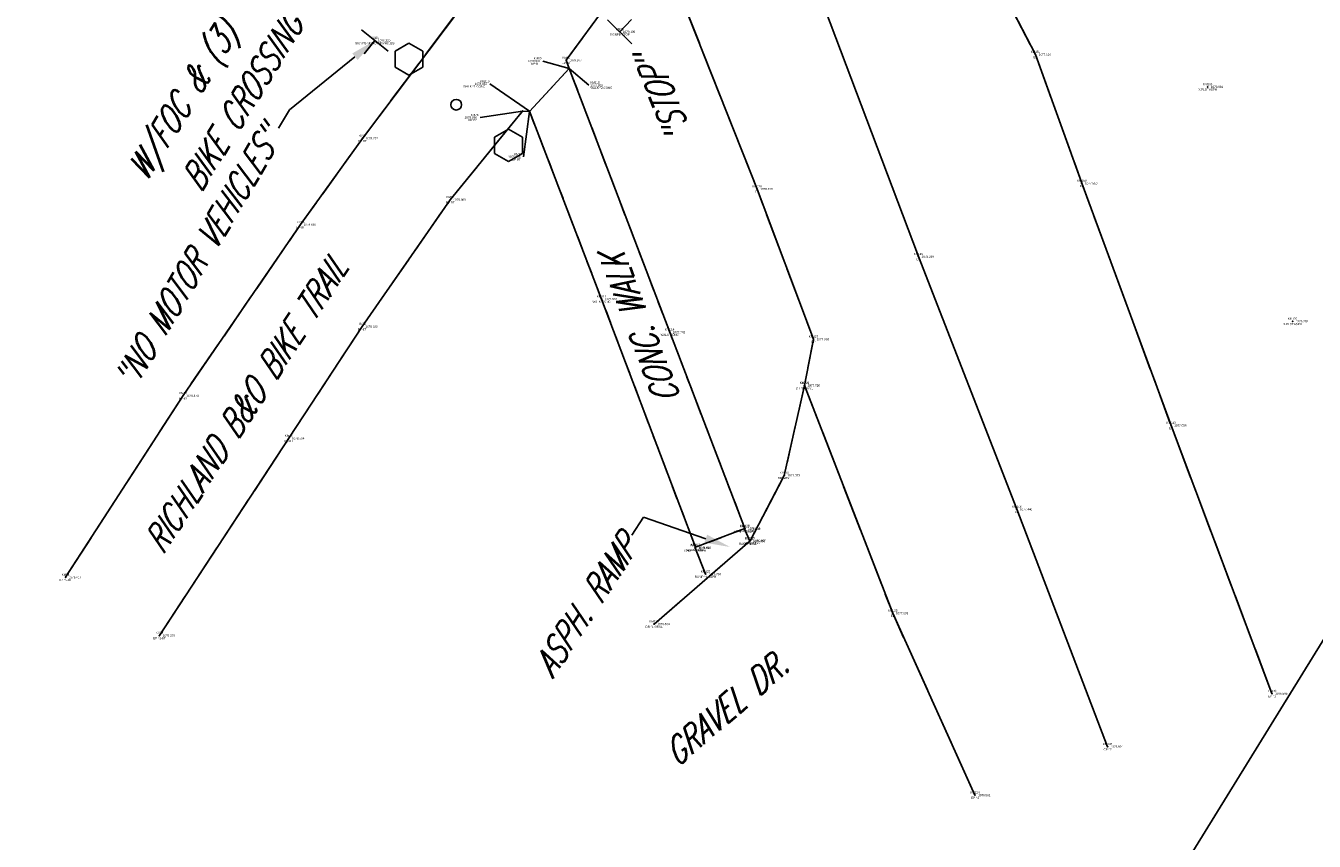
# Model space of a CAD drawing. Extents: x 0 to 213038, y 0 to 462006.
# Tile 24 of 106: x 212401 to 212521, y 396361 to 396438. Entities that reach past the tile are written whole.
import ezdxf
from ezdxf import colors
from ezdxf.entities.mleader import LeaderData, LeaderLine
from ezdxf.enums import TextEntityAlignment as Align
from ezdxf.math import Vec2, Vec3

# ---------------------------------------------------------------- set-up
doc = ezdxf.new("R2010")
doc.units = 0
doc.header["$LTSCALE"] = 20
doc.header["$MEASUREMENT"] = 0
for name, pattern in [('PV_X_DRIVE', [0.25, 0.175, -0.075]), ('PV_X_EP', [0.27, 0.22, -0.05]), ('X_Existing 2', [0.125, 0.0625, -0.0625]), ('X_Existing 3', [0.2, 0.1, -0.1])]:
    doc.linetypes.add(name, pattern=pattern)
doc.layers.get('0').update_dxf_attribs({"linetype": 'CONTINUOUS'})
for name, color, linetype in [('DR_X_TEXT', 2, 'CONTINUOUS'), ('DT_X_BREAK_LINE', 4, 'CONTINUOUS'), ('PNTDESC', 3, 'CONTINUOUS'), ('PNTELEV', 5, 'CONTINUOUS'), ('PNTNO', 7, 'CONTINUOUS'), ('PNTS_Butler Topo', 1, 'CONTINUOUS'), ('PV_X_DRIVE', 11, 'PV_X_DRIVE'), ('PV_X_EOP', 240, 'PV_X_EP'), ('PV_X_TEXT', 2, 'CONTINUOUS'), ('PV_X_WALK', 1, 'X_Existing 2'), ('RD_X_BLOCKS', 1, 'CONTINUOUS'), ('RD_X_MISC', 1, 'X_Existing 3'), ('RW_X_TEXT', 9, 'CONTINUOUS'), ('SN_X_BLOCKS', 94, 'CONTINUOUS'), ('SN_X_TEXT', 2, 'CONTINUOUS'), ('SV_X_CENTER_PAVT', 2, 'CONTINUOUS'), ('UT_X_GAS_TEXT', 2, 'CONTINUOUS'), ('UT_X_TELE_TEXT', 32, 'CONTINUOUS'), ('UT_X_TEXT', 32, 'CONTINUOUS')]:
    doc.layers.add(name, color=color, linetype=linetype)
doc.layers.add('SC_SCRATCH-5', color=5, linetype='CONTINUOUS', plot=False)
doc.styles.add('PTXT', font='TXT')
doc.styles.add('romans', font='romans.shx', dxfattribs={"width": 0.75, "oblique": 22.5})

# ---------------------------------------------------------------- blocks, each defined once
blk = doc.blocks.new('SRVPNO1')
at = {"layer": 'PNTDESC', "style": 'PTXT'}
blk.add_attdef('DESC2', text='', height=1, dxfattribs=at).set_placement((0, -1.75), align=Align.CENTER)
at = {"layer": 'PNTELEV', "style": 'PTXT'}
blk.add_attdef('ELEV2', (1.5, -0.5), '', height=1, dxfattribs=at)
at = {"layer": 'PNTNO', "style": 'PTXT'}
blk.add_attdef('PT#', text='', height=1, dxfattribs=at).set_placement((0, 0.75), align=Align.CENTER)
blk = doc.blocks.new('SGN1P')
for p, q in [((0, 0.08), (0, -0.08)), ((0, 0), (-0.08, 0))]:
    blk.add_line(p, q)
blk = doc.blocks.new('POST')
at = {"color": 32, "lineweight": -2}
for p, q in [((0, 0.075), (-0.0649, 0.0375)), ((0.0649, 0.0375), (0, 0.075)), ((-0.0649, 0.0375), (-0.0649, -0.0375)), ((0.0649, -0.0375), (0.0649, 0.0375)), ((-0.0649, -0.0375), (0, -0.075)), ((0, -0.075), (0.0649, -0.0375))]:
    blk.add_line(p, q, dxfattribs=at)

msp = doc.modelspace()

# ---------------------------------------------------------------- linework, layer by layer
at = {"layer": 'DT_X_BREAK_LINE'}
for points in [[(212517.43, 396375.09, 1076.6), (212507.98, 396400.17, 1077.06), (212499.63, 396422.82, 1077.61), (212495.29, 396434.86, 1077.87), (212490.84, 396443.46, 1078.4), (212485.6, 396451.61, 1078.68), (212480.62, 396463.46, 1078.92), (212475.35, 396478.01, 1079.05), (212471.94, 396487.05, 1079.02), (212464.86, 396504.89, 1079.08), (212458.66, 396522.53, 1079.54), (212454.68, 396536.62, 1080.19), (212453.7, 396546.17, 1080.57), (212455.15, 396553.36, 1080.61), (212449.46, 396568.14, 1081.57)], [(212489.63, 396365.59, 1076.56), (212481.93, 396382.61, 1077.01), (212473.67, 396403.92, 1077.73), (212474.51, 396408.24, 1077.97), (212469.23, 396422.28, 1078.56), (212460.68, 396443.85, 1079.03), (212455.28, 396457.01, 1079.01), (212449.05, 396473.25, 1078.84), (212444.46, 396479.29, 1078.62), (212436.86, 396484.61, 1078.89)], [(212404.5, 396385.97, 1078.42), (212415.5, 396402.96, 1078.47), (212426.49, 396418.95, 1078.67), (212432.29, 396427.02, 1078.77), (212443.09, 396441.34, 1079.01), (212443.03, 396442.48, 1078.96), (212446.68, 396446.82, 1078.94), (212447.96, 396447.11, 1078.98), (212455.77, 396455.75, 1079.02)], [(212413.29, 396380.52, 1078.28), (212425.39, 396398.97, 1078.5), (212432.26, 396409.42, 1078.61), (212440.51, 396421.28, 1078.8), (212447.28, 396429.58, 1078.9), (212447.93, 396429.52, 1078.85), (212451.64, 396433.55, 1078.93), (212451.37, 396434.32, 1078.98), (212455.26, 396439.64, 1079.02), (212459.86, 396445.77, 1079.06)], [(212447.93, 396429.55, 1078.85), (212454.67, 396411.99, 1077.98), (212463.46, 396388.77, 1076.9), (212468.09, 396390.54, 1076.91), (212461.05, 396408.9, 1077.74), (212451.65, 396433.55, 1078.92)], [(212459.59, 396381.59, 1076.66), (212468.59, 396389.38, 1076.86), (212471.78, 396395.5, 1077.37), (212473.66, 396403.9, 1077.72)]]:
    msp.add_polyline3d(points, dxfattribs=at)
at = {"layer": 'PNTS_Butler Topo'}
for p, q in [((212449.18, 396434.25), (212451.64, 396433.55)), ((212453.48, 396431.99), (212451.65, 396433.55)), ((212444.21, 396432.12), (212447.93, 396429.55)), ((212443.3, 396428.97), (212447.28, 396429.58)), ((212447.38, 396425.3), (212447.93, 396429.52))]:
    msp.add_line(p, q, dxfattribs=at)
for p in [(212433.45, 396436.17, 1079.33), (212456.37, 396436.99, 1079.14), (212495.29, 396434.86, 1077.87), (212451.37, 396434.32, 1078.98), (212451.64, 396433.55, 1078.93), (212451.65, 396433.55, 1078.92), (212511.41, 396431.84, 1076.98), (212447.28, 396429.58, 1078.9), (212447.93, 396429.55, 1078.85), (212447.93, 396429.52, 1078.85), (212432.29, 396427.02, 1078.77), (212499.63, 396422.82, 1077.61), (212469.23, 396422.28, 1078.56), (212440.51, 396421.28, 1078.8), (212426.49, 396418.95, 1078.67), (212484.33, 396415.96, 1078.25), (212454.67, 396411.99, 1077.98), (212432.26, 396409.42, 1078.61), (212519.36, 396409.9, 1076.78), (212461.05, 396408.9, 1077.74), (212474.51, 396408.24, 1077.97), (212473.66, 396403.9, 1077.72), (212473.67, 396403.92, 1077.73), (212415.5, 396402.96, 1078.47), (212507.98, 396400.17, 1077.06), (212425.39, 396398.97, 1078.5), (212471.78, 396395.5, 1077.37), (212493.54, 396392.33, 1077.44), (212468.06, 396390.49, 1076.91), (212468.09, 396390.54, 1076.91), (212468.54, 396389.35, 1076.85), (212468.59, 396389.38, 1076.86), (212463.43, 396388.71, 1076.84), (212463.46, 396388.77, 1076.9), (212404.5, 396385.97, 1078.42), (212464.41, 396386.26, 1076.7), (212459.59, 396381.59, 1076.66), (212481.93, 396382.61, 1077.01), (212413.29, 396380.52, 1078.28), (212517.43, 396375.09, 1076.6), (212502.04, 396370.12, 1076.92), (212489.63, 396365.59, 1076.56)]:
    msp.add_point(p, dxfattribs=at)
at = {"layer": 'PV_X_DRIVE', "flags": 128}
msp.add_lwpolyline([(212459.59, 396381.59), (212468.59, 396389.38), (212471.78, 396395.5), (212473.66, 396403.9)], dxfattribs=at)
at = {"layer": 'PV_X_EOP', "flags": 128}
for points in [[(212517.43, 396375.09), (212507.98, 396400.17), (212499.63, 396422.82), (212495.29, 396434.86), (212490.84, 396443.46), (212485.6, 396451.61), (212480.62, 396463.46), (212475.35, 396478.01), (212471.94, 396487.05), (212464.86, 396504.89), (212458.66, 396522.53), (212454.68, 396536.62), (212453.7, 396546.17), (212455.15, 396553.36), (212449.46, 396568.14)], [(212489.63, 396365.59), (212481.93, 396382.61), (212473.67, 396403.92), (212474.51, 396408.24), (212469.23, 396422.28), (212460.68, 396443.85), (212455.28, 396457.01), (212449.05, 396473.25), (212444.46, 396479.29), (212436.86, 396484.61)], [(212404.5, 396385.97), (212415.5, 396402.96), (212426.49, 396418.95), (212432.29, 396427.02), (212443.09, 396441.34), (212443.03, 396442.48), (212446.68, 396446.82), (212447.96, 396447.11), (212455.77, 396455.75)], [(212413.29, 396380.52), (212425.39, 396398.97), (212432.26, 396409.42), (212440.51, 396421.28), (212447.28, 396429.58), (212447.93, 396429.52), (212451.64, 396433.55), (212451.37, 396434.32), (212455.26, 396439.64), (212459.86, 396445.77)]]:
    msp.add_lwpolyline(points, dxfattribs=at)
at = {"layer": 'PV_X_WALK', "flags": 128}
msp.add_lwpolyline([(212447.93, 396429.55), (212454.67, 396411.99), (212463.46, 396388.77), (212468.09, 396390.54), (212461.05, 396408.9), (212451.65, 396433.55)], dxfattribs=at)
at = {"layer": 'RD_X_BLOCKS'}
msp.add_circle((212441.07, 396430.17), 0.5, dxfattribs=at)
at = {"layer": 'RD_X_MISC', "linetype": 'Continuous', "flags": 128}
for points in [[(212468.54, 396389.35), (212468.06, 396390.49)], [(212464.41, 396386.26), (212463.43, 396388.71)]]:
    msp.add_lwpolyline(points, dxfattribs=at)
at = {"layer": 'SC_SCRATCH-5', "elevation": 1076.98}
msp.add_lwpolyline([(212448.06, 396678.79), (212269.45, 396389.48), (212456.65, 396273.91), (212635.26, 396563.22), (212448.06, 396678.79)], close=True, dxfattribs=at)
at = {"layer": 'SV_X_CENTER_PAVT'}
msp.add_polyline3d([(212430.14, 396556.66, 1082.26), (212438.63, 396534.38, 1080.88), (212448.02, 396510.08, 1079.62), (212453.77, 396495.4, 1079.16), (212462.03, 396473.8, 1079.02), (212468.07, 396458.15, 1079.1), (212475.09, 396440.41, 1078.93), (212484.33, 396415.96, 1078.25), (212493.54, 396392.33, 1077.44), (212502.04, 396370.12, 1076.92)], dxfattribs=at)

# ---------------------------------------------------------------- block references
at = {"layer": 'PNTS_Butler Topo', "xscale": 0.2, "yscale": 0.2, "zscale": 0.2}
for p, values in [((212456.37, 396436.99, 1079.14), {'PT#': 'KM25', 'ELEV2': '1079.139', 'DESC2': 'SIGNPB-STOP'}), ((212433.45, 396436.17, 1079.33), {'PT#': 'KM26', 'ELEV2': '1079.330', 'DESC2': 'SIGNPB-NOMOTORVHCLES'}), ((212451.37, 396434.32, 1078.98), {'PT#': 'KM81', 'ELEV2': '1078.977', 'DESC2': 'EP-BT'}), ((212495.29, 396434.86, 1077.87), {'PT#': 'KM151', 'ELEV2': '1077.869', 'DESC2': 'EP'}), ((212511.41, 396431.84, 1076.98), {'PT#': 'KM169', 'ELEV2': '1076.981', 'DESC2': 'X.PLOTASPH'}), ((212432.29, 396427.02, 1078.77), {'PT#': 'KM87', 'ELEV2': '1078.767', 'DESC2': 'EP-BT'}), ((212469.23, 396422.28, 1078.56), {'PT#': 'KM128', 'ELEV2': '1078.559', 'DESC2': 'EP'}), ((212499.63, 396422.82, 1077.61), {'PT#': 'KM150', 'ELEV2': '1077.610', 'DESC2': 'EP'}), ((212440.51, 396421.28, 1078.8), {'PT#': 'KM77', 'ELEV2': '1078.803', 'DESC2': 'EP-BT'}), ((212426.49, 396418.95, 1078.67), {'PT#': 'KM86', 'ELEV2': '1078.668', 'DESC2': 'EP-BT'}), ((212484.33, 396415.96, 1078.25), {'PT#': 'KM145', 'ELEV2': '1078.249', 'DESC2': 'CP'}), ((212454.67, 396411.99, 1077.98), {'PT#': 'KM111', 'ELEV2': '1077.976', 'DESC2': 'WALK-CONC'}), ((212432.26, 396409.42, 1078.61), {'PT#': 'KM76', 'ELEV2': '1078.606', 'DESC2': 'EP-BT'}), ((212519.36, 396409.9, 1076.78), {'PT#': 'KM170', 'ELEV2': '1076.782', 'DESC2': 'X.PLOTASPH'}), ((212461.05, 396408.9, 1077.74), {'PT#': 'KM114', 'ELEV2': '1077.741', 'DESC2': 'WALK-CONC'}), ((212474.51, 396408.24, 1077.97), {'PT#': 'KM127', 'ELEV2': '1077.968', 'DESC2': 'EP'}), ((212415.5, 396402.96, 1078.47), {'PT#': 'KM85', 'ELEV2': '1078.474', 'DESC2': 'EP-BT'}), ((212473.66, 396403.9, 1077.72), {'PT#': 'KM119', 'ELEV2': '1077.720', 'DESC2': 'DR ^ 2-GRVL'}), ((212473.67, 396403.92, 1077.73), {'PT#': 'KM126', 'ELEV2': '1077.732', 'DESC2': 'EP'}), ((212507.98, 396400.17, 1077.06), {'PT#': 'KM149', 'ELEV2': '1077.056', 'DESC2': 'EP'}), ((212425.39, 396398.97, 1078.5), {'PT#': 'KM75', 'ELEV2': '1078.504', 'DESC2': 'EP-BT'}), ((212471.78, 396395.5, 1077.37), {'PT#': 'KM118', 'ELEV2': '1077.373', 'DESC2': 'DR-GRVL'}), ((212493.54, 396392.33, 1077.44), {'PT#': 'KM146', 'ELEV2': '1077.440', 'DESC2': 'CP'}), ((212468.06, 396390.49, 1076.91), {'PT#': 'KM121', 'ELEV2': '1076.908', 'DESC2': 'RAMP ^ 2-ASPH'}), ((212468.09, 396390.54, 1076.91), {'PT#': 'KM113', 'ELEV2': '1076.915', 'DESC2': 'WALK-CONC'}), ((212463.43, 396388.71, 1076.84), {'PT#': 'KM123', 'ELEV2': '1076.840', 'DESC2': 'RAMP ^ 2-ASPH'}), ((212463.46, 396388.77, 1076.9), {'PT#': 'KM112', 'ELEV2': '1076.901', 'DESC2': 'WALK-CONC'}), ((212468.54, 396389.35, 1076.85), {'PT#': 'KM120', 'ELEV2': '1076.853', 'DESC2': 'RAMP ^ 1-ASPH'}), ((212468.59, 396389.38, 1076.86), {'PT#': 'KM117', 'ELEV2': '1076.857', 'DESC2': 'DR-GRVL'}), ((212464.41, 396386.26, 1076.7), {'PT#': 'KM122', 'ELEV2': '1076.704', 'DESC2': 'RAMP ^ 1-ASPH'}), ((212404.5, 396385.97, 1078.42), {'PT#': 'KM84', 'ELEV2': '1078.417', 'DESC2': 'EP ^ 1-BT'}), ((212481.93, 396382.61, 1077.01), {'PT#': 'KM125', 'ELEV2': '1077.008', 'DESC2': 'EP'}), ((212459.59, 396381.59, 1076.66), {'PT#': 'KM116', 'ELEV2': '1076.664', 'DESC2': 'DR ^ 1-GRVL'}), ((212413.29, 396380.52, 1078.28), {'PT#': 'KM74', 'ELEV2': '1078.279', 'DESC2': 'EP ^ 1-BT'}), ((212517.43, 396375.09, 1076.6), {'PT#': 'KM148', 'ELEV2': '1076.595', 'DESC2': 'EP ^ 1'}), ((212502.04, 396370.12, 1076.92), {'PT#': 'KM147', 'ELEV2': '1076.921', 'DESC2': 'CP ^ 2'}), ((212489.63, 396365.59, 1076.56), {'PT#': 'KM124', 'ELEV2': '1076.561', 'DESC2': 'EP ^ 1'})]:
    msp.add_blockref('SRVPNO1', p, dxfattribs=at).add_auto_attribs(values)
at = {"layer": 'PNTS_Butler Topo'}
ref = msp.add_blockref('SRVPNO1', (212451.64, 396433.55, 1078.93), dxfattribs=dict(at, xscale=0.2, yscale=0.2, zscale=0.2))
ref.add_attrib('PT#', 'KM80', (212448.32, 396434.4, 1078.93), dxfattribs={"layer": 'PNTNO', "height": 0.2, "style": 'PTXT'})
ref.add_attrib('ELEV2', '1078.931', (212447.79, 396434.15, 1078.93), dxfattribs={"layer": 'PNTELEV', "height": 0.2, "style": 'PTXT'})
ref.add_attrib('DESC2', 'EP-BT', (212448.09, 396433.91, 1078.93), dxfattribs={"layer": 'PNTDESC', "height": 0.2, "style": 'PTXT'})
ref = msp.add_blockref('SRVPNO1', (212447.93, 396429.55, 1078.85), dxfattribs=dict(at, xscale=0.2, yscale=0.2, zscale=0.2))
ref.add_attrib('PT#', 'KM110', (212443.3, 396432.26, 1078.85), dxfattribs={"layer": 'PNTNO', "height": 0.2, "style": 'PTXT'})
ref.add_attrib('ELEV2', '1078.850', (212442.8, 396432.02, 1078.85), dxfattribs={"layer": 'PNTELEV', "height": 0.2, "style": 'PTXT'})
ref.add_attrib('DESC2', 'WALK ^ 1-CONC', (212441.73, 396431.78, 1078.85), dxfattribs={"layer": 'PNTDESC', "height": 0.2, "style": 'PTXT'})
ref = msp.add_blockref('SRVPNO1', (212451.65, 396433.55, 1078.92), dxfattribs=dict(at, xscale=0.2, yscale=0.2, zscale=0.2))
ref.add_attrib('PT#', 'KM115', (212453.63, 396432.14, 1078.92), dxfattribs={"layer": 'PNTNO', "height": 0.2, "style": 'PTXT'})
ref.add_attrib('ELEV2', '1078.923', (212453.63, 396431.89, 1078.92), dxfattribs={"layer": 'PNTELEV', "height": 0.2, "style": 'PTXT'})
ref.add_attrib('DESC2', 'WALK ^ 2-CONC', (212453.63, 396431.65, 1078.92), dxfattribs={"layer": 'PNTDESC', "height": 0.2, "style": 'PTXT'})
ref = msp.add_blockref('SRVPNO1', (212447.28, 396429.58, 1078.9), dxfattribs=dict(at, xscale=0.2, yscale=0.2, zscale=0.2))
ref.add_attrib('PT#', 'KM78', (212442.42, 396429.11, 1078.9), dxfattribs={"layer": 'PNTNO', "height": 0.2, "style": 'PTXT'})
ref.add_attrib('ELEV2', '1078.896', (212441.85, 396428.87, 1078.9), dxfattribs={"layer": 'PNTELEV', "height": 0.2, "style": 'PTXT'})
ref.add_attrib('DESC2', 'EP-BT', (212442.22, 396428.63, 1078.9), dxfattribs={"layer": 'PNTDESC', "height": 0.2, "style": 'PTXT'})
ref = msp.add_blockref('SRVPNO1', (212447.93, 396429.52, 1078.85), dxfattribs=dict(at, xscale=0.2, yscale=0.2, zscale=0.2))
ref.add_attrib('PT#', 'KM79', (212446.5, 396425.44, 1078.85), dxfattribs={"layer": 'PNTNO', "height": 0.2, "style": 'PTXT'})
ref.add_attrib('ELEV2', '1078.846', (212445.93, 396425.2, 1078.85), dxfattribs={"layer": 'PNTELEV', "height": 0.2, "style": 'PTXT'})
ref.add_attrib('DESC2', 'EP-BT', (212446.3, 396424.95, 1078.85), dxfattribs={"layer": 'PNTDESC', "height": 0.2, "style": 'PTXT'})
at = {"layer": 'RD_X_BLOCKS', "xscale": 20, "yscale": 20, "zscale": 20}
for p in [(212436.64, 396434.42), (212445.96, 396426.37)]:
    msp.add_blockref('POST', p, dxfattribs=at)
at = {"layer": 'SN_X_BLOCKS', "xscale": 20, "yscale": 20, "zscale": 20}
for p, rotation in [((212456.37, 396436.99, 1079.14), 225.8324858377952), ((212433.45, 396436.17, 1079.33), 51.53005355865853)]:
    msp.add_blockref('SGN1P', p, dxfattribs=dict(at, rotation=rotation))

# ---------------------------------------------------------------- texts
at = {"layer": 'PV_X_TEXT', "insert": (212459.84, 396401.86), "char_height": 2.4, "width": 356.073, "attachment_point": 1, "rotation": 111.0332, "style": 'romans'}
msp.add_mtext('CONC. WALK', dxfattribs=at)
at = {"layer": 'PV_X_TEXT', "insert": (212460.18, 396369.99), "char_height": 2.4, "attachment_point": 1, "rotation": 40.8492, "style": 'romans'}
msp.add_mtext_dynamic_manual_height_columns('GRAVEL DR.', width=23.9618, gutter_width=12, heights=[0], dxfattribs=at)
at = {"layer": 'RW_X_TEXT', "insert": (212411.6, 396389.3), "char_height": 2.4, "width": 356.073, "attachment_point": 1, "rotation": 57.0598, "style": 'romans'}
msp.add_mtext('RICHLAND B&O BIKE TRAIL', dxfattribs=at)
at = {"layer": 'SN_X_TEXT', "style": 'romans', "oblique": 22.5, "width": 0.75}
msp.add_text('"STOP"', height=2.4, rotation=111.6239, dxfattribs=at).set_placement((212463.2, 396427.19, 1079.14))

# ---------------------------------------------------------------- leaders
at = {"layer": 'DR_X_TEXT'}
ml = msp.add_multileader_mtext('Standard', dxfattribs=at)
ml.set_content('EX. CATCH BASIN\\P1077.87 TOP GRATE', color=256, style='romans')
ml.set_leader_properties(color=1, linetype='CONTINUOUS', lineweight=-1)
ml.build(insert=Vec2(0, 0))
ml.multileader.update_dxf_attribs({"text_right_attachment_type": 3, "dogleg_length": 0.25, "arrow_head_size": 2.4, "scale": 20})
ctx = ml.context
ctx.base_point, ctx.scale, ctx.char_height, ctx.arrow_head_size, ctx.landing_gap_size, ctx.plane_origin, ctx.plane_x_axis, ctx.plane_y_axis = Vec3(212411.3, 396438.15), 20, 2.4, 2.4, 1, Vec3(212522.37, 396059.84), Vec3(0.525307, 0.850913), Vec3(-0.850913, 0.525307)
ctx.right_attachment, ctx.text_align_type = 3, 2
notes = []
notes.append((ctx, [(0, (1, 1, 0), (212431.27, 396462.87), (-0.525307, -0.850913), 1.7, [(0, [(212438.94, 396467.95)], 0, [])])]))
ctx.mtext.insert, ctx.mtext.text_direction, ctx.mtext.rotation, ctx.mtext.width, ctx.mtext.alignment, ctx.mtext.flow_direction = Vec3(212425.42, 396463.3), Vec3(0.525307, 0.850913), 1.01772, 41.4533, 3, 5
at = {"layer": 'PV_X_TEXT'}
ml = msp.add_multileader_mtext('Standard', dxfattribs=at)
ml.set_content('STOP AHEAD SYMBOL ', color=256, style='romans')
ml.set_leader_properties(color=1, linetype='CONTINUOUS', lineweight=-1)
ml.build(insert=Vec2(0, 0))
ml.multileader.update_dxf_attribs({"text_right_attachment_type": 3, "dogleg_length": 0.25, "arrow_head_size": 2.4, "scale": 20})
ctx = ml.context
ctx.base_point, ctx.scale, ctx.char_height, ctx.arrow_head_size, ctx.landing_gap_size, ctx.plane_origin, ctx.plane_x_axis, ctx.plane_y_axis = Vec3(212385.43, 396327.86, 1078.28), 20, 2.4, 2.4, 1, Vec3(212203.53, 395967.72, 1078.28), Vec3(0.508856, 0.860852), Vec3(-0.860852, 0.508856)
ctx.right_attachment = 3
notes.append((ctx, [(0, (0, 0, 0), (0, 0), (1, 0), 1, [])]))
ctx.mtext.insert, ctx.mtext.text_direction, ctx.mtext.rotation, ctx.mtext.width, ctx.mtext.defined_height, ctx.mtext.flow_direction = Vec3(212384.9, 396329.33, 1078.28), Vec3(0.508856, 0.860852), 1.036941, 29.1669, 2.41, 5
ml = msp.add_multileader_mtext('Standard', dxfattribs=at)
ml.set_content('"STOP" & STREET SIGN', color=256, style='romans')
ml.set_leader_properties(color=1, linetype='CONTINUOUS', lineweight=-1)
ml.build(insert=Vec2(0, 0))
ml.multileader.update_dxf_attribs({"text_right_attachment_type": 3, "dogleg_length": 0.25, "arrow_head_size": 2.4, "scale": 20})
ctx = ml.context
ctx.base_point, ctx.scale, ctx.char_height, ctx.arrow_head_size, ctx.landing_gap_size, ctx.plane_origin, ctx.plane_x_axis, ctx.plane_y_axis = Vec3(212513.81, 396701.97), 20, 2.4, 2.4, 1, Vec3(212655.65, 396317.83), Vec3(0.906425, 0.422367), Vec3(-0.422367, 0.906425)
ctx.right_attachment, ctx.text_align_type = 3, 2
notes.append((ctx, [(0, (1, 1, 0), (212549.18, 396717.95), (-0.906425, -0.422367), 5, [(0, [(212555.26, 396724.94)], 0, [])])]))
ctx.mtext.insert, ctx.mtext.text_direction, ctx.mtext.rotation, ctx.mtext.width, ctx.mtext.alignment, ctx.mtext.flow_direction = Vec3(212543.05, 396716.92), Vec3(0.906425, 0.422367), 0.436056, 33.0753, 3, 5
ml = msp.add_multileader_mtext('Standard', dxfattribs=at)
ml.set_content('"BIKE ROUTE"/"NO THRU TRUCKS" ', color=256, style='romans')
ml.set_leader_properties(color=1, linetype='CONTINUOUS', lineweight=-1)
ml.build(insert=Vec2(0, 0))
ml.multileader.update_dxf_attribs({"text_right_attachment_type": 3, "dogleg_length": 0.25, "arrow_head_size": 2.4, "scale": 20})
ctx = ml.context
ctx.base_point, ctx.scale, ctx.char_height, ctx.arrow_head_size, ctx.landing_gap_size, ctx.plane_origin, ctx.plane_x_axis, ctx.plane_y_axis = Vec3(212524.85, 396628.75), 20, 2.4, 2.4, 1, Vec3(212883.21, 396439.45), Vec3(0.435361, 0.900256), Vec3(-0.900256, 0.435361)
ctx.right_attachment, ctx.text_align_type = 3, 2
notes.append((ctx, [(0, (1, 1, 0), (212547.65, 396674.84), (-0.435361, -0.900256), 2.04, [(0, [(212561.16, 396689.95)], 0, [])])]))
ctx.mtext.insert, ctx.mtext.text_direction, ctx.mtext.rotation, ctx.mtext.width, ctx.mtext.alignment, ctx.mtext.flow_direction = Vec3(212544.47, 396673), Vec3(0.435361, 0.900256), 1.120357, 48.6458, 3, 5
ml = msp.add_multileader_mtext('Standard', dxfattribs=at)
ml.set_content('"NO MOTOR VEHICLES"', color=256, style='romans')
ml.set_leader_properties(color=1, linetype='CONTINUOUS', lineweight=-1)
ml.build(insert=Vec2(0, 0))
ml.multileader.update_dxf_attribs({"text_right_attachment_type": 3, "dogleg_length": 0.25, "arrow_head_size": 2.4, "scale": 20})
ctx = ml.context
ctx.base_point, ctx.scale, ctx.char_height, ctx.arrow_head_size, ctx.landing_gap_size, ctx.plane_origin, ctx.plane_x_axis, ctx.plane_y_axis = Vec3(212547.05, 396646.85), 20, 2.4, 2.4, 1, Vec3(212895.62, 396436.84), Vec3(0.435361, 0.900256), Vec3(-0.900256, 0.435361)
ctx.right_attachment, ctx.text_align_type = 3, 2
notes.append((ctx, [(0, (1, 1, 0), (212563.93, 396680.71), (-0.435361, -0.900256), 5, [(0, [(212567.82, 396687.59)], 0, [])])]))
ctx.mtext.insert, ctx.mtext.text_direction, ctx.mtext.rotation, ctx.mtext.width, ctx.mtext.alignment, ctx.mtext.flow_direction = Vec3(212559.83, 396676.03), Vec3(0.435361, 0.900256), 1.120357, 41.9305, 3, 5
ml = msp.add_multileader_mtext('Standard', dxfattribs=at)
ml.set_content('ASPH. RAMP', color=256, style='romans')
ml.set_leader_properties(color=1, linetype='CONTINUOUS', lineweight=-1)
ml.build(insert=Vec2(0, 0))
ml.multileader.update_dxf_attribs({"text_right_attachment_type": 3, "dogleg_length": 0.1, "arrow_head_size": 2.4, "scale": 20})
ctx = ml.context
ctx.base_point, ctx.scale, ctx.char_height, ctx.arrow_head_size, ctx.landing_gap_size, ctx.plane_origin, ctx.plane_x_axis, ctx.plane_y_axis = Vec3(212447.37, 396374.47), 20, 2.4, 2.4, 0.6, Vec3(212468.59, 396389.38), Vec3(0.548578, 0.836099), Vec3(-0.836099, 0.548578)
ctx.right_attachment, ctx.text_align_type = 3, 2
notes.append((ctx, [(0, (1, 1, 0), (212458.6, 396391.58), (-0.548578, -0.836099), 2, [(0, [(212466.7, 396388.8)], 0, [])])]))
ctx.mtext.insert, ctx.mtext.text_direction, ctx.mtext.rotation, ctx.mtext.alignment, ctx.mtext.flow_direction = Vec3(212456.17, 396390.07), Vec3(0.548578, 0.836099), 0.990134, 3, 5
at = {"layer": 'SN_X_TEXT'}
ml = msp.add_multileader_mtext('Standard', dxfattribs=at)
ml.set_content('"STOP" ', color=256, style='romans')
ml.set_leader_properties(color=1, linetype='CONTINUOUS', lineweight=-1)
ml.build(insert=Vec2(0, 0))
ml.multileader.update_dxf_attribs({"text_right_attachment_type": 3, "dogleg_length": 0.25, "arrow_head_size": 2.4, "scale": 20})
ctx = ml.context
ctx.base_point, ctx.scale, ctx.char_height, ctx.arrow_head_size, ctx.landing_gap_size, ctx.plane_origin, ctx.plane_x_axis, ctx.plane_y_axis = Vec3(212639.16, 397859.36, 1077.39), 20, 2.4, 2.4, 1, Vec3(212220.83, 397772.71, 1077.39), Vec3(0.307783, -0.951457), Vec3(0.951457, 0.307783)
ctx.right_attachment, ctx.text_align_type = 3, 2
notes.append((ctx, [(0, (0, 0, 0), (0, 0), (1, 0), 1, [])]))
ctx.mtext.insert, ctx.mtext.text_direction, ctx.mtext.rotation, ctx.mtext.width, ctx.mtext.alignment, ctx.mtext.flow_direction = Vec3(212643.34, 397850.31, 1077.39), Vec3(0.307783, -0.951457), 5.025251, 10.1601, 3, 5
ml = msp.add_multileader_mtext('Standard', dxfattribs=at)
ml.set_content('STOP AHEAD SYMBOL ', color=256, style='romans')
ml.set_leader_properties(color=1, linetype='CONTINUOUS', lineweight=-1)
ml.build(insert=Vec2(0, 0))
ml.multileader.update_dxf_attribs({"text_right_attachment_type": 3, "dogleg_length": 0.25, "arrow_head_size": 2.4, "scale": 20})
ctx = ml.context
ctx.base_point, ctx.scale, ctx.char_height, ctx.arrow_head_size, ctx.landing_gap_size, ctx.plane_origin, ctx.plane_x_axis, ctx.plane_y_axis = Vec3(212522.5, 396592.89, 1077.33), 20, 2.4, 2.4, 1, Vec3(212338.49, 396229.15, 1077.33), Vec3(0.431426, 0.902148), Vec3(-0.902148, 0.431426)
ctx.right_attachment = 3
notes.append((ctx, [(0, (0, 0, 0), (0, 0), (1, 0), 1, [])]))
ctx.mtext.insert, ctx.mtext.text_direction, ctx.mtext.rotation, ctx.mtext.width, ctx.mtext.defined_height, ctx.mtext.flow_direction = Vec3(212521.85, 396594.31, 1077.33), Vec3(0.431426, 0.902148), 1.124723, 31.5144, 2.41, 5
ml = msp.add_multileader_mtext('Standard', dxfattribs=at)
ml.set_content('STOP AHEAD SYMBOL ', color=256, style='romans')
ml.set_leader_properties(color=1, linetype='CONTINUOUS', lineweight=-1)
ml.build(insert=Vec2(0, 0))
ml.multileader.update_dxf_attribs({"text_right_attachment_type": 3, "dogleg_length": 0.25, "arrow_head_size": 2.4, "scale": 20})
ctx = ml.context
ctx.base_point, ctx.scale, ctx.char_height, ctx.arrow_head_size, ctx.landing_gap_size, ctx.plane_origin, ctx.plane_x_axis, ctx.plane_y_axis = Vec3(212527.29, 396563.16, 1077.33), 20, 2.4, 2.4, 1, Vec3(212344.7, 396202.72, 1077.33), Vec3(0.452317, 0.891857), Vec3(-0.891857, 0.452317)
ctx.right_attachment = 3
notes.append((ctx, [(0, (0, 0, 0), (0, 0), (1, 0), 1, [])]))
ctx.mtext.insert, ctx.mtext.text_direction, ctx.mtext.rotation, ctx.mtext.width, ctx.mtext.defined_height, ctx.mtext.flow_direction = Vec3(212526.67, 396564.6, 1077.33), Vec3(0.452317, 0.891857), 1.101434, 29.1669, 2.41, 5
ml = msp.add_multileader_mtext('Standard', dxfattribs=at)
ml.set_content('BIKE CROSSING SYMBOL', color=256, style='romans')
ml.set_leader_properties(color=1, linetype='CONTINUOUS', lineweight=-1)
ml.build(insert=Vec2(0, 0))
ml.multileader.update_dxf_attribs({"text_right_attachment_type": 3, "dogleg_length": 0.1, "arrow_head_size": 2.4, "scale": 20})
ctx = ml.context
ctx.base_point, ctx.scale, ctx.char_height, ctx.arrow_head_size, ctx.landing_gap_size, ctx.plane_origin, ctx.plane_x_axis, ctx.plane_y_axis = Vec3(212413.88, 396418.89, 1078.48), 20, 2.4, 2.4, 0.6, Vec3(212390.9, 396437.83, 1078.48), Vec3(0.525307, 0.850913), Vec3(-0.850913, 0.525307)
ctx.right_attachment, ctx.text_align_type = 3, 2
notes.append((ctx, [(1, (1, 1, 0), (212432.8, 396449.55, 1078.48), (-0.525307, -0.850913), 2, [(0, [(212448.1, 396463.6, 1078.48)], 0, [])])]))
ctx.mtext.insert, ctx.mtext.text_direction, ctx.mtext.rotation, ctx.mtext.width, ctx.mtext.alignment, ctx.mtext.flow_direction = Vec3(212430.42, 396447.97, 1078.48), Vec3(0.525307, 0.850913), 1.01772, 33.1954, 3, 5
ml = msp.add_multileader_mtext('Standard', dxfattribs=at)
ml.set_content('"NO MOTOR VEHICLES"', color=256, style='romans')
ml.set_leader_properties(color=1, linetype='CONTINUOUS', lineweight=-1)
ml.build(insert=Vec2(0, 0))
ml.multileader.update_dxf_attribs({"text_right_attachment_type": 3, "dogleg_length": 0.1, "arrow_head_size": 2.4, "scale": 20})
ctx = ml.context
ctx.base_point, ctx.scale, ctx.char_height, ctx.arrow_head_size, ctx.landing_gap_size, ctx.plane_origin, ctx.plane_x_axis, ctx.plane_y_axis = Vec3(212407.83, 396400.56), 20, 2.4, 2.4, 0.6, Vec3(212739.26, 396166), Vec3(0.505903, 0.86259), Vec3(-0.86259, 0.505903)
ctx.right_attachment, ctx.text_align_type = 3, 2
notes.append((ctx, [(0, (1, 1, 0), (212425.45, 396429.69), (-0.505903, -0.86259), 2, [(0, [(212433.45, 396436.17)], 0, [])])]))
ctx.mtext.insert, ctx.mtext.text_direction, ctx.mtext.rotation, ctx.mtext.width, ctx.mtext.alignment, ctx.mtext.flow_direction = Vec3(212422.7, 396428.28), Vec3(0.505903, 0.86259), 1.040368, 41.9305, 3, 5
at = {"layer": 'UT_X_GAS_TEXT'}
ml = msp.add_multileader_mtext('Standard', dxfattribs=at)
ml.set_content('3" PER PLAN', color=256, style='romans')
ml.set_leader_properties(color=1, linetype='CONTINUOUS', lineweight=-1)
ml.build(insert=Vec2(0, 0))
ml.multileader.update_dxf_attribs({"text_right_attachment_type": 3, "dogleg_length": 0.1, "arrow_head_size": 2.4, "scale": 20})
ctx = ml.context
ctx.base_point, ctx.scale, ctx.char_height, ctx.arrow_head_size, ctx.landing_gap_size, ctx.plane_origin, ctx.plane_x_axis, ctx.plane_y_axis = Vec3(212570.28, 396734.87), 20, 2.4, 2.4, 0.6, Vec3(212563.91, 396738.98), Vec3(0.905096, 0.425207), Vec3(-0.425207, 0.905096)
ctx.right_attachment = 3
notes.append((ctx, [(0, (0, 0, 0), (0, 0), (1, 0), 1, [])]))
ctx.mtext.insert, ctx.mtext.text_direction, ctx.mtext.rotation, ctx.mtext.width, ctx.mtext.flow_direction = Vec3(212570.32, 396736.21), Vec3(0.905096, 0.425207), 0.439191, 25.7543, 5
at = {"layer": 'UT_X_TELE_TEXT'}
ml = msp.add_multileader_mtext('Standard', dxfattribs=at)
ml.set_content('W/FOC & (3) TRANSFORMERS', color=256, style='romans')
ml.set_leader_properties(color=1, linetype='CONTINUOUS', lineweight=-1)
ml.build(insert=Vec2(0, 0))
ml.multileader.update_dxf_attribs({"text_right_attachment_type": 3, "dogleg_length": 0.1, "arrow_head_size": 2.4, "scale": 20})
ctx = ml.context
ctx.base_point, ctx.scale, ctx.char_height, ctx.arrow_head_size, ctx.landing_gap_size, ctx.plane_origin, ctx.plane_x_axis, ctx.plane_y_axis = Vec3(212408.3, 396418.28), 20, 2.4, 2.4, 0.6, Vec3(212441.89, 396461.91), Vec3(0.525307, 0.850913), Vec3(-0.850913, 0.525307)
ctx.right_attachment, ctx.text_align_type = 3, 2
notes.append((ctx, [(0, (1, 1, 0), (212432.25, 396456.2), (-0.525307, -0.850913), 2, [(0, [(212441.89, 396461.91)], 0, [])])]))
ctx.mtext.insert, ctx.mtext.text_direction, ctx.mtext.rotation, ctx.mtext.width, ctx.mtext.alignment, ctx.mtext.flow_direction = Vec3(212429.13, 396455.07), Vec3(0.525307, 0.850913), 1.01772, 51.234, 3, 5
at = {"layer": 'UT_X_TEXT'}
ml = msp.add_multileader_mtext('Standard', dxfattribs=at)
ml.set_content('UNKNOWN MANHOLE ', color=256, style='romans')
ml.set_leader_properties(color=1, linetype='CONTINUOUS', lineweight=-1)
ml.build(insert=Vec2(0, 0))
ml.multileader.update_dxf_attribs({"text_right_attachment_type": 3, "dogleg_length": 0.25, "arrow_head_size": 2.4, "scale": 20})
ctx = ml.context
ctx.base_point, ctx.scale, ctx.char_height, ctx.arrow_head_size, ctx.landing_gap_size, ctx.plane_origin, ctx.plane_x_axis, ctx.plane_y_axis = Vec3(212552.51, 396736.48), 20, 2.4, 2.4, 1, Vec3(212923.24, 396579.04), Vec3(0.303658, 0.952781), Vec3(-0.952781, 0.303658)
ctx.right_attachment, ctx.text_align_type = 3, 2
notes.append((ctx, [(0, (1, 1, 0), (212563.05, 396769.53), (-0.303658, -0.952781), 5, [(0, [(212567.4, 396773.76)], 0, [])])]))
ctx.mtext.insert, ctx.mtext.text_direction, ctx.mtext.rotation, ctx.mtext.width, ctx.mtext.alignment, ctx.mtext.flow_direction = Vec3(212560.08, 396764.17), Vec3(0.303658, 0.952781), 1.262267, 41.9305, 3, 5
for ctx, leaders in notes:
    for number, flags, end, landing, length, lines in leaders:
        leader = LeaderData()
        leader.index, (leader.has_last_leader_line, leader.has_dogleg_vector, leader.attachment_direction) = number, flags
        leader.last_leader_point, leader.dogleg_vector, leader.dogleg_length = Vec3(end), Vec3(landing), length
        for number, points, colour, breaks in lines:
            line = LeaderLine()
            line.index, line.vertices, line.color, line.breaks = number, Vec3.list(points), colors.encode_raw_color(colour), breaks
            leader.lines.append(line)
        ctx.leaders.append(leader)

doc.saveas('drawing.dxf')
